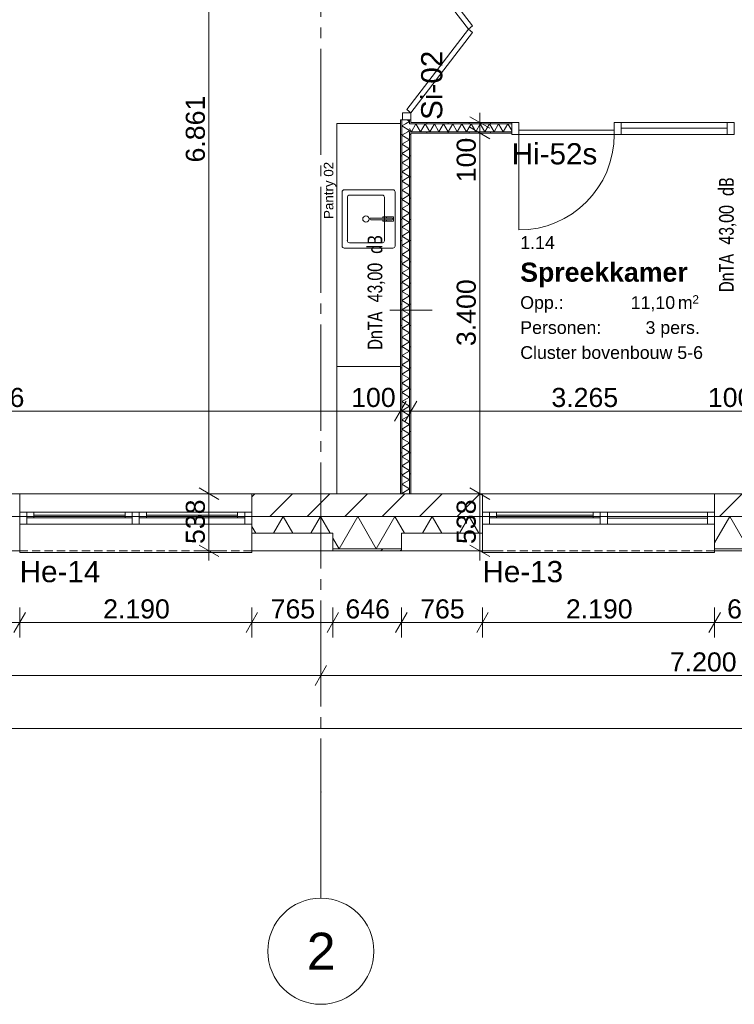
# Model space of a CAD drawing. Header units: millimetres. Extents: x 10 to 584, y 10 to 831.
# Tile 4 of 61: x 122 to 189, y 213 to 306. Entities that reach past the tile are written whole.
import ezdxf
from ezdxf.xclip import XClip

# ---------------------------------------------------------------- set-up
doc = ezdxf.new("R2010")
doc.units = ezdxf.units.MM
doc.header["$MEASUREMENT"] = 0
doc.header["$XCLIPFRAME"] = 0
doc.linetypes.add('B0204', pattern=[13, 10, -1, 1, -1])
doc.linetypes.add('B0702', pattern=[1.1737, 0.7812, -0.3925])
for name, color, linetype in [('21 Buitenwanden', 7, 'Continuous'), ('21 Buitenwanden Doorsnede-arcering', 7, 'Continuous'), ('21 Buitenwanden Laagscheidingslijnen', 7, 'Continuous'), ('21 Buitenwanden Raamlabels', 7, 'Continuous'), ('21 Buitenwanden Ramen', 7, 'Continuous'), ('22 NC Binnenwanden', 7, 'Continuous'), ('22 NC Binnenwanden Deuren', 7, 'Continuous'), ('22 NC Binnenwanden Deurlabels', 7, 'Continuous'), ('22 NC Binnenwanden Doorsnede-arcering', 7, 'Continuous'), ('22 NC Binnenwanden Laagscheidingslijnen', 7, 'Continuous'), ('23 Vloeren', 7, 'Continuous'), ('74 Sanitair', 7, 'Continuous'), ('82 Interieur', 7, 'Continuous'), ('A Stramien', 7, 'Continuous'), ('Maatvoering 1_ 50_100', 7, 'Continuous'), ('Tekst_dim 1_ 50_100', 7, 'Continuous'), ('Z Ruimtefuncties', 7, 'Continuous')]:
    doc.layers.add(name, color=color, linetype=linetype)
doc.styles.add('GENERATED_STYLE_1', font='txt')
doc.styles.add('GENERATED_STYLE_2', font='txt')
doc.styles.add('GENERATED_STYLE_3', font='txt')
pattern_1 = [(45, (78, 259.188), (-4.5962, 4.5962), []), (45, (77.081, 260.107), (-4.5962, 4.5962), [])]
pattern_2 = [(45, (78, 259.188), (-1.767767, 1.767767), [])]
pattern_3 = [(90, (78, 259.1879), (-2, 0), [])]
pattern_4 = [(180, (78, 259.1879), (0, 2), [])]

# ---------------------------------------------------------------- blocks, each defined once
blk = doc.blocks.new('*X40')
at = {"layer": '21 Buitenwanden Doorsnede-arcering', "color": 7, "linetype": 'Continuous', "lineweight": 0}
for p, q in [((145.538, 257.608), (146.451, 259.188)), ((147.363, 257.608), (146.451, 259.188)), ((149.049, 257.608), (149.961, 259.188)), ((150.873, 257.608), (149.961, 259.188)), ((151.716, 256.148), (153.471, 259.188)), ((155.226, 256.148), (153.471, 259.188)), ((155.226, 256.148), (156.981, 259.188)), ((157.894, 257.608), (156.981, 259.188)), ((159.58, 257.608), (160.492, 259.188)), ((161.404, 257.608), (160.492, 259.188)), ((163.09, 257.608), (164.002, 259.188)), ((164.914, 257.608), (164.002, 259.188)), ((143.853, 257.608), (143.489, 258.237)), ((151.716, 256.148), (151.137, 257.151))]:
    blk.add_line(p, q, dxfattribs=at)
blk = doc.blocks.new('*X41')
at = {"layer": '21 Buitenwanden Doorsnede-arcering', "color": 7, "linetype": 'Continuous', "lineweight": 0}
for p, q in [((187.14, 256.704), (188.574, 259.188)), ((190.329, 256.148), (188.574, 259.188)), ((190.329, 256.148), (192.084, 259.188)), ((193.595, 256.571), (192.084, 259.188)), ((194.682, 257.608), (195.595, 259.188)), ((196.507, 257.608), (195.595, 259.188)), ((198.193, 257.608), (199.105, 259.188)), ((200.017, 257.608), (199.105, 259.188)), ((201.703, 257.608), (202.615, 259.188)), ((203.527, 257.608), (202.615, 259.188)), ((205.213, 257.608), (206.126, 259.188)), ((207.038, 257.608), (206.126, 259.188)), ((208.724, 257.608), (209.636, 259.188)), ((210.548, 257.608), (209.636, 259.188)), ((212.234, 257.608), (213.146, 259.188)), ((214.058, 257.608), (213.146, 259.188)), ((215.744, 257.608), (216.656, 259.188)), ((217.569, 257.608), (216.656, 259.188)), ((219.254, 257.608), (220.167, 259.188)), ((221.079, 257.608), (220.167, 259.188)), ((222.765, 257.608), (223.677, 259.188)), ((225.432, 256.148), (223.677, 259.188)), ((225.432, 256.148), (227.187, 259.188)), ((228.942, 256.148), (227.187, 259.188)), ((228.942, 256.148), (229.598, 257.284))]:
    blk.add_line(p, q, dxfattribs=at)
blk = doc.blocks.new('*X319')
at = {"layer": '22 NC Binnenwanden Doorsnede-arcering', "color": 7, "linetype": 'Continuous', "lineweight": 0}
blk.add_line((158.5, 295.523), (158.375, 295.739), dxfattribs=at)
blk = doc.blocks.new('*X321')
at = {"layer": '22 NC Binnenwanden Doorsnede-arcering', "color": 7, "linetype": 'Continuous', "lineweight": 0}
for p, q in [((158.54, 295.453), (158.973, 296.203)), ((159.406, 295.453), (158.973, 296.203)), ((159.406, 295.453), (159.839, 296.203)), ((160.272, 295.453), (159.839, 296.203)), ((160.272, 295.453), (160.705, 296.203)), ((161.138, 295.453), (160.705, 296.203)), ((161.138, 295.453), (161.571, 296.203)), ((162.004, 295.453), (161.571, 296.203)), ((162.004, 295.453), (162.437, 296.203)), ((162.87, 295.453), (162.437, 296.203)), ((162.87, 295.453), (163.303, 296.203)), ((163.736, 295.453), (163.303, 296.203)), ((163.736, 295.453), (164.17, 296.203)), ((164.603, 295.453), (164.17, 296.203)), ((164.603, 295.453), (165.036, 296.203)), ((165.469, 295.453), (165.036, 296.203)), ((165.469, 295.453), (165.902, 296.203)), ((166.335, 295.453), (165.902, 296.203)), ((166.335, 295.453), (166.768, 296.203)), ((167.201, 295.453), (166.768, 296.203)), ((167.201, 295.453), (167.634, 296.203)), ((168, 295.568), (167.634, 296.203)), ((158.54, 295.453), (158.5, 295.523))]:
    blk.add_line(p, q, dxfattribs=at)
blk = doc.blocks.new('*X393')
at = {"layer": '22 NC Binnenwanden Doorsnede-arcering', "color": 7, "linetype": 'Continuous', "lineweight": 0}
for p, q in [((158.188, 295.453), (157.625, 295.128)), ((158.375, 294.695), (157.625, 295.128)), ((158.375, 294.695), (157.625, 294.262)), ((158.375, 293.829), (157.625, 294.262)), ((158.375, 293.829), (157.625, 293.396)), ((158.375, 292.963), (157.625, 293.396)), ((158.375, 292.963), (157.625, 292.53)), ((158.375, 292.097), (157.625, 292.53)), ((158.375, 292.097), (157.625, 291.664)), ((158.375, 291.231), (157.625, 291.664)), ((158.375, 291.231), (157.625, 290.798)), ((158.375, 290.365), (157.625, 290.798)), ((158.375, 290.365), (157.625, 289.932)), ((158.375, 289.499), (157.625, 289.932)), ((158.375, 289.499), (157.625, 289.066)), ((158.375, 288.633), (157.625, 289.066)), ((158.375, 288.633), (157.625, 288.2)), ((158.375, 287.767), (157.625, 288.2)), ((158.375, 287.767), (157.625, 287.334)), ((158.375, 286.901), (157.625, 287.334)), ((158.375, 286.901), (157.625, 286.468)), ((158.375, 286.035), (157.625, 286.468)), ((158.375, 286.035), (157.625, 285.602)), ((158.375, 285.169), (157.625, 285.602)), ((158.375, 285.169), (157.625, 284.736)), ((158.375, 284.303), (157.625, 284.736)), ((158.375, 284.303), (157.625, 283.87)), ((158.375, 283.437), (157.625, 283.87)), ((158.375, 283.437), (157.625, 283.004)), ((158.375, 282.571), (157.625, 283.004)), ((158.375, 282.571), (157.625, 282.138)), ((158.375, 281.705), (157.625, 282.138)), ((158.375, 281.705), (157.625, 281.272)), ((158.375, 280.839), (157.625, 281.272)), ((158.375, 280.839), (157.625, 280.406)), ((158.375, 279.973), (157.625, 280.406)), ((158.375, 279.973), (157.625, 279.539)), ((158.375, 279.106), (157.625, 279.539)), ((158.375, 279.106), (157.625, 278.673)), ((158.375, 278.24), (157.625, 278.673)), ((158.375, 278.24), (157.625, 277.807)), ((158.375, 277.374), (157.625, 277.807)), ((158.375, 277.374), (157.625, 276.941)), ((158.375, 276.508), (157.625, 276.941)), ((158.375, 276.508), (157.625, 276.075)), ((158.375, 275.642), (157.625, 276.075)), ((158.375, 275.642), (157.625, 275.209)), ((158.375, 274.776), (157.625, 275.209)), ((158.375, 274.776), (157.625, 274.343)), ((158.375, 273.91), (157.625, 274.343)), ((158.375, 273.91), (157.625, 273.477)), ((158.375, 273.044), (157.625, 273.477)), ((158.375, 273.044), (157.625, 272.611)), ((158.375, 272.178), (157.625, 272.611)), ((158.375, 272.178), (157.625, 271.745)), ((158.375, 271.312), (157.625, 271.745)), ((158.375, 271.312), (157.625, 270.879)), ((158.375, 270.446), (157.625, 270.879)), ((158.375, 270.446), (157.625, 270.013)), ((158.375, 269.58), (157.625, 270.013)), ((158.375, 269.58), (157.625, 269.147)), ((158.375, 268.714), (157.625, 269.147)), ((158.375, 268.714), (157.625, 268.281)), ((158.375, 267.848), (157.625, 268.281)), ((158.375, 267.848), (157.625, 267.415)), ((158.375, 266.982), (157.625, 267.415)), ((158.375, 266.982), (157.625, 266.549)), ((158.375, 266.116), (157.625, 266.549)), ((158.375, 266.116), (157.625, 265.683)), ((158.375, 265.25), (157.625, 265.683)), ((158.375, 265.25), (157.625, 264.817)), ((158.375, 264.384), (157.625, 264.817)), ((158.375, 264.384), (157.625, 263.951)), ((158.375, 263.518), (157.625, 263.951)), ((158.375, 263.518), (157.625, 263.085)), ((158.375, 262.652), (157.625, 263.085)), ((158.375, 262.652), (157.625, 262.219)), ((158.375, 261.786), (157.625, 262.219)), ((158.375, 261.786), (157.625, 261.353)), ((157.668, 261.328), (157.625, 261.353))]:
    blk.add_line(p, q, dxfattribs=at)
blk = doc.blocks.new('*X394')
at = {"layer": '22 NC Binnenwanden Doorsnede-arcering', "color": 7, "linetype": 'Continuous', "lineweight": 0}
for p, q in [((157.987, 296.203), (157.625, 295.994)), ((158.375, 295.561), (157.625, 295.994)), ((158.375, 295.561), (158.188, 295.453))]:
    blk.add_line(p, q, dxfattribs=at)
blk = doc.blocks.new('*X396')
at = {"layer": '22 NC Binnenwanden Doorsnede-arcering', "color": 7, "linetype": 'Continuous', "lineweight": 0}
for q in [(157.987, 296.203), (158.14, 296.563)]:
    blk.add_line((158.375, 296.427), q, dxfattribs=at)
blk = doc.blocks.new('Drawing_2_2', base_point=(78, 259.188))
at = {"layer": '21 Buitenwanden Doorsnede-arcering', "linetype": 'Continuous', "lineweight": 0, "true_color": 0x000000}
h = blk.add_hatch(dxfattribs=at)
h.set_pattern_fill('130_Kalkzandsteen_0002', color=18, style=0, pattern_type=2)
h.set_pattern_definition(pattern_2)
h.paths.add_polyline_path([(143.489, 259.188), (165.24, 259.188), (165.24, 259.588), (165.24, 261.328), (143.489, 261.328), (143.489, 259.588)])
h = blk.add_hatch(dxfattribs=at)
h.set_pattern_fill('130_Kalkzandsteen_0002', color=18, style=0, pattern_type=2)
h.set_pattern_definition(pattern_2)
h.paths.add_polyline_path([(187.14, 259.188), (229.598, 259.188), (229.598, 259.588), (229.598, 261.328), (187.14, 261.328), (187.14, 259.588)])
h = blk.add_hatch(dxfattribs=at)
h.set_pattern_fill('145_Baksteen_0002', color=18, style=0, pattern_type=2)
h.set_pattern_definition(pattern_1)
h.paths.add_polyline_path([(151.137, 256.148), (151.137, 255.948), (157.592, 255.948), (157.592, 256.148)])
h = blk.add_hatch(dxfattribs=at)
h.set_pattern_fill('145_Baksteen_0002', color=18, style=0, pattern_type=2)
h.set_pattern_definition(pattern_1)
h.paths.add_polyline_path([(187.14, 255.948), (193.595, 255.948), (193.595, 256.148), (187.14, 256.148)])
at = {"layer": '22 NC Binnenwanden Doorsnede-arcering', "linetype": 'Continuous', "lineweight": 0, "true_color": 0x000000}
h = blk.add_hatch(dxfattribs=at)
h.set_pattern_fill('930_Lijnen_vert_200_0002', color=18, style=0, pattern_type=2)
h.set_pattern_definition(pattern_4)
h.paths.add_polyline_path([(157.5, 261.328), (157.625, 261.328), (157.625, 296.563), (157.5, 296.563)])
h = blk.add_hatch(dxfattribs=at)
h.set_pattern_fill('930_Lijnen_vert_200_0002', color=18, style=0, pattern_type=2)
h.set_pattern_definition(pattern_4)
h.paths.add_polyline_path([(158.5, 296.563), (158.375, 296.563), (158.375, 296.328), (158.5, 296.328)])
h = blk.add_hatch(dxfattribs=at)
h.set_pattern_fill('930_Lijnen_vert_200_0002', color=18, style=0, pattern_type=2)
h.set_pattern_definition(pattern_4)
h.paths.add_polyline_path([(158.375, 296.328), (158.375, 296.203), (158.5, 296.203), (158.5, 296.328)])
h = blk.add_hatch(dxfattribs=at)
h.set_pattern_fill('930_Lijnen_vert_200_0002', color=18, style=0, pattern_type=2)
h.set_pattern_definition(pattern_3)
h.paths.add_polyline_path([(168, 296.328), (158.5, 296.328), (158.5, 296.203), (168, 296.203)])
h = blk.add_hatch(dxfattribs=at)
h.set_pattern_fill('930_Lijnen_vert_200_0002', color=18, style=0, pattern_type=2)
h.set_pattern_definition(pattern_4)
h.paths.add_polyline_path([(158.375, 295.453), (158.375, 295.328), (158.5, 295.328), (158.5, 295.453)])
h = blk.add_hatch(dxfattribs=at)
h.set_pattern_fill('930_Lijnen_vert_200_0002', color=18, style=0, pattern_type=2)
h.set_pattern_definition(pattern_4)
h.paths.add_polyline_path([(158.375, 295.328), (158.375, 261.328), (158.5, 261.328), (158.5, 295.328)])
h = blk.add_hatch(dxfattribs=at)
h.set_pattern_fill('930_Lijnen_vert_200_0002', color=18, style=0, pattern_type=2)
h.set_pattern_definition(pattern_3)
h.paths.add_polyline_path([(158.5, 295.453), (158.5, 295.328), (168, 295.328), (168, 295.453)])
at = {"layer": '21 Buitenwanden', "color": 3, "linetype": 'Continuous', "lineweight": 0}
for p, q in [((121.589, 259.588), (121.589, 261.328)), ((143.489, 259.588), (143.489, 261.328)), ((165.24, 259.588), (165.24, 261.328)), ((187.14, 259.588), (187.14, 261.328)), ((121.589, 259.188), (121.589, 259.588)), ((143.489, 259.188), (143.489, 259.588)), ((165.24, 259.188), (165.24, 259.588)), ((187.14, 259.188), (187.14, 259.588))]:
    blk.add_line(p, q, dxfattribs=at)
at = {"layer": '21 Buitenwanden', "color": 1, "linetype": 'Continuous', "lineweight": 0}
for p, q in [((121.589, 258.448), (121.589, 259.188)), ((143.489, 258.448), (143.489, 259.188)), ((165.24, 258.448), (165.24, 259.188)), ((187.14, 258.448), (187.14, 259.188)), ((121.589, 256.148), (121.589, 258.448)), ((143.489, 257.608), (143.489, 258.448)), ((165.24, 257.608), (165.24, 258.448)), ((187.14, 256.148), (187.14, 258.448)), ((151.137, 257.608), (143.489, 257.608)), ((151.137, 255.948), (151.137, 257.608)), ((165.24, 257.608), (157.592, 257.608)), ((157.592, 255.948), (157.592, 257.608))]:
    blk.add_line(p, q, dxfattribs=at)
at = {"layer": '21 Buitenwanden', "color": 2, "linetype": 'Continuous', "lineweight": 0}
for p, q in [((121.589, 255.948), (121.589, 256.148)), ((187.14, 255.948), (187.14, 256.148))]:
    blk.add_line(p, q, dxfattribs=at)
at = {"layer": '21 Buitenwanden', "color": 3, "linetype": 'Continuous', "lineweight": 0, "flags": 128}
for points in [[(121.589, 261.328), (107.486, 261.328)], [(165.24, 261.328), (143.489, 261.328)], [(229.598, 261.328), (187.14, 261.328)]]:
    blk.add_lwpolyline(points, dxfattribs=at)
at = {"layer": '21 Buitenwanden', "color": 2, "linetype": 'Continuous', "lineweight": 0, "flags": 128}
for points in [[(115.134, 255.948), (121.589, 255.948)], [(151.137, 255.948), (157.592, 255.948)], [(187.14, 255.948), (193.595, 255.948)]]:
    blk.add_lwpolyline(points, dxfattribs=at)
at = {"layer": '21 Buitenwanden Laagscheidingslijnen', "color": 3, "linetype": 'Continuous', "lineweight": 0}
for p, q in [((143.489, 259.188), (165.24, 259.188)), ((187.14, 259.188), (229.598, 259.188))]:
    blk.add_line(p, q, dxfattribs=at)
at = {"layer": '21 Buitenwanden Laagscheidingslijnen', "color": 1, "linetype": 'Continuous', "lineweight": 0}
for p, q in [((151.137, 256.148), (157.592, 256.148)), ((187.14, 256.148), (193.595, 256.148))]:
    blk.add_line(p, q, dxfattribs=at)
at = {"layer": '21 Buitenwanden Ramen', "color": 9, "linetype": 'Continuous', "lineweight": 0}
for p, q in [((143.489, 261.328), (121.589, 261.328)), ((187.14, 261.328), (165.24, 261.328))]:
    blk.add_line(p, q, dxfattribs=at)
at = {"layer": '21 Buitenwanden Ramen', "color": 3, "linetype": 'Continuous', "lineweight": 0}
for p, q in [((121.589, 259.588), (121.589, 261.328)), ((143.489, 259.588), (143.489, 261.328)), ((165.24, 259.588), (165.24, 261.328)), ((187.14, 259.588), (187.14, 261.328)), ((121.589, 259.188), (121.589, 259.588)), ((121.589, 259.188), (121.589, 259.588)), ((143.489, 259.188), (143.489, 259.588)), ((143.489, 259.188), (143.489, 259.588)), ((165.24, 259.188), (165.24, 259.588)), ((165.24, 259.188), (165.24, 259.588)), ((187.14, 259.188), (187.14, 259.588)), ((187.14, 259.188), (187.14, 259.588))]:
    blk.add_line(p, q, dxfattribs=at)
at = {"layer": '21 Buitenwanden Ramen', "color": 1, "linetype": 'Continuous', "lineweight": 0}
for p, q in [((122.259, 259.588), (121.589, 259.588)), ((121.589, 258.448), (121.589, 259.188)), ((121.589, 258.448), (121.589, 259.188)), ((122.259, 259.048), (122.259, 259.588)), ((122.929, 259.588), (122.259, 259.588)), ((122.259, 259.588), (122.259, 259.048)), ((122.259, 258.448), (122.259, 259.048)), ((122.259, 259.048), (122.929, 259.048)), ((131.534, 259.588), (122.929, 259.588)), ((122.929, 259.048), (122.929, 259.588)), ((131.534, 259.588), (122.929, 259.588)), ((131.534, 259.318), (122.929, 259.318)), ((122.929, 259.048), (131.534, 259.048)), ((132.204, 259.588), (131.534, 259.588)), ((131.534, 259.588), (131.534, 259.048)), ((131.534, 259.048), (132.204, 259.048)), ((132.539, 259.588), (132.204, 259.588)), ((132.204, 259.588), (132.204, 259.048)), ((132.204, 259.048), (132.204, 259.588)), ((132.204, 259.048), (132.204, 258.448)), ((132.874, 259.588), (132.539, 259.588)), ((132.874, 259.048), (132.874, 259.588)), ((133.544, 259.588), (132.874, 259.588)), ((132.874, 259.588), (132.874, 259.048)), ((132.874, 258.448), (132.874, 259.048)), ((132.874, 259.048), (133.544, 259.048)), ((142.149, 259.588), (133.544, 259.588)), ((133.544, 259.048), (133.544, 259.588)), ((142.149, 259.588), (133.544, 259.588)), ((142.149, 259.318), (133.544, 259.318)), ((133.544, 259.048), (142.149, 259.048)), ((142.819, 259.588), (142.149, 259.588)), ((142.149, 259.588), (142.149, 259.048)), ((142.149, 259.048), (142.819, 259.048)), ((143.489, 259.588), (142.819, 259.588)), ((142.819, 259.588), (142.819, 259.048)), ((142.819, 259.048), (142.819, 259.588)), ((142.819, 259.048), (142.819, 258.448)), ((143.489, 258.448), (143.489, 259.188)), ((143.489, 258.448), (143.489, 259.188)), ((165.91, 259.588), (165.24, 259.588)), ((165.24, 258.448), (165.24, 259.188)), ((165.24, 258.448), (165.24, 259.188)), ((165.91, 259.048), (165.91, 259.588)), ((166.58, 259.588), (165.91, 259.588)), ((165.91, 259.588), (165.91, 259.048)), ((165.91, 258.448), (165.91, 259.048)), ((165.91, 259.048), (166.58, 259.048)), ((175.685, 259.588), (166.58, 259.588)), ((166.58, 259.048), (166.58, 259.588)), ((175.685, 259.588), (166.58, 259.588)), ((175.685, 259.318), (166.58, 259.318)), ((166.58, 259.048), (175.685, 259.048)), ((176.355, 259.588), (175.685, 259.588)), ((175.685, 259.588), (175.685, 259.048)), ((175.685, 259.048), (176.355, 259.048)), ((176.69, 259.588), (176.355, 259.588)), ((176.355, 259.588), (176.355, 259.048)), ((176.355, 259.048), (176.355, 259.588)), ((176.355, 259.048), (176.355, 258.448)), ((177.025, 259.588), (176.69, 259.588)), ((177.025, 258.448), (177.025, 259.588)), ((186.47, 259.588), (177.025, 259.588)), ((186.47, 259.018), (177.025, 259.018)), ((187.14, 259.588), (186.47, 259.588)), ((186.47, 259.588), (186.47, 258.448)), ((187.14, 258.448), (187.14, 259.188)), ((187.14, 258.448), (187.14, 259.188)), ((121.589, 258.448), (122.259, 258.448)), ((121.589, 256.148), (121.589, 258.448)), ((122.259, 258.448), (132.204, 258.448)), ((132.204, 258.448), (132.539, 258.448)), ((132.539, 258.448), (132.874, 258.448)), ((132.874, 258.448), (142.819, 258.448)), ((142.819, 258.448), (143.489, 258.448)), ((143.489, 256.148), (143.489, 258.448)), ((165.24, 258.448), (165.91, 258.448)), ((165.24, 256.148), (165.24, 258.448)), ((165.91, 258.448), (176.355, 258.448)), ((176.355, 258.448), (176.69, 258.448)), ((176.69, 258.448), (177.025, 258.448)), ((177.025, 258.448), (186.47, 258.448)), ((186.47, 258.448), (187.14, 258.448)), ((187.14, 256.148), (187.14, 258.448)), ((121.589, 255.798), (121.589, 255.948)), ((143.489, 255.798), (121.589, 255.798)), ((151.137, 255.948), (143.489, 255.948)), ((143.489, 255.948), (143.489, 255.798)), ((165.24, 255.948), (157.592, 255.948)), ((165.24, 255.798), (165.24, 255.948)), ((187.14, 255.798), (165.24, 255.798)), ((187.14, 255.948), (187.14, 255.798))]:
    blk.add_line(p, q, dxfattribs=at)
at = {"layer": '21 Buitenwanden Ramen', "color": 2, "linetype": 'Continuous', "lineweight": 0}
for p, q in [((121.589, 255.948), (121.589, 256.148)), ((143.489, 255.948), (143.489, 256.148)), ((165.24, 255.948), (165.24, 256.148)), ((187.14, 255.948), (187.14, 256.148))]:
    blk.add_line(p, q, dxfattribs=at)
at = {"layer": '21 Buitenwanden Ramen', "color": 9, "linetype": 'B0702', "lineweight": 0}
for p, q in [((143.489, 255.948), (121.589, 255.948)), ((187.14, 255.948), (165.24, 255.948))]:
    blk.add_line(p, q, dxfattribs=at)
at = {"layer": '21 Buitenwanden Ramen', "color": 1, "linetype": 'Continuous', "lineweight": 0, "flags": 128}
for points in [[(151.137, 255.948), (151.137, 257.608), (143.489, 257.608), (143.489, 255.948)], [(165.24, 255.948), (165.24, 257.608), (157.592, 257.608), (157.592, 255.948)]]:
    blk.add_lwpolyline(points, close=True, dxfattribs=at)
at = {"layer": '22 NC Binnenwanden', "color": 1, "linetype": 'Continuous', "lineweight": 0}
for p, q in [((157.625, 296.563), (157.5, 296.563)), ((157.7, 296.563), (157.625, 296.563)), ((158.375, 296.563), (157.7, 296.563)), ((158.5, 296.563), (158.375, 296.563)), ((168, 296.328), (168, 296.203)), ((168, 296.203), (168, 295.453)), ((189, 296.328), (189, 296.203)), ((189, 296.203), (189, 295.453)), ((168, 295.453), (168, 295.328)), ((189, 295.453), (189, 295.328))]:
    blk.add_line(p, q, dxfattribs=at)
at = {"layer": '22 NC Binnenwanden', "color": 1, "linetype": 'Continuous', "lineweight": 0, "flags": 128}
for points in [[(157.5, 296.563), (157.5, 261.328)], [(158.5, 296.328), (158.5, 296.563)], [(168, 296.328), (158.5, 296.328)], [(158.5, 295.328), (168, 295.328)], [(158.5, 261.328), (158.5, 295.328)], [(157.5, 261.328), (158.5, 261.328)]]:
    blk.add_lwpolyline(points, dxfattribs=at)
at = {"layer": '22 NC Binnenwanden Deuren', "color": 1, "linetype": 'Continuous', "lineweight": 0}
for p, q in [((158.5, 313.006), (164.311, 305.424)), ((163.914, 305.12), (158.103, 312.702)), ((164.311, 305.424), (163.914, 305.12)), ((158.103, 297.537), (163.914, 305.12)), ((164.311, 304.815), (158.5, 297.233)), ((163.914, 305.12), (164.311, 304.815)), ((157.7, 296.563), (157.7, 297.233)), ((157.7, 297.233), (158.5, 297.233)), ((158.5, 297.233), (158.103, 297.537)), ((158.5, 297.233), (158.5, 296.563)), ((157.625, 296.563), (157.5, 296.563)), ((157.7, 296.563), (157.625, 296.563)), ((158.5, 296.563), (157.7, 296.563)), ((158.375, 296.563), (157.7, 296.563)), ((158.375, 296.563), (157.7, 296.563)), ((158.5, 296.563), (158.375, 296.563)), ((158.5, 296.563), (158.375, 296.563)), ((168.67, 296.328), (168, 296.328)), ((168, 296.328), (168, 295.188)), ((168, 296.328), (168, 296.203)), ((168, 296.328), (168, 296.203)), ((168, 296.203), (168, 295.453)), ((168, 296.203), (168, 295.453)), ((168.67, 295.188), (168.67, 296.328)), ((178.34, 296.328), (177.67, 296.328)), ((177.67, 296.328), (177.67, 295.188)), ((178.34, 295.188), (178.34, 296.328)), ((189, 296.328), (188.33, 296.328)), ((188.33, 296.328), (188.33, 295.188)), ((189, 295.188), (189, 296.328)), ((189, 296.328), (189, 296.203)), ((189, 296.328), (189, 296.203)), ((189, 296.203), (189, 295.453)), ((189, 296.203), (189, 295.453)), ((168, 295.453), (168, 295.328)), ((168, 295.453), (168, 295.328)), ((168, 295.188), (168.67, 295.188)), ((168.67, 295.188), (168.67, 295.588)), ((168.67, 295.588), (177.67, 295.588)), ((168.67, 295.188), (168.67, 286.188)), ((177.67, 295.188), (168.67, 295.188)), ((177.67, 295.588), (177.67, 295.188)), ((177.67, 295.188), (178.34, 295.188)), ((188.33, 295.788), (178.34, 295.788)), ((178.34, 295.188), (188.33, 295.188)), ((188.33, 295.188), (189, 295.188)), ((189, 295.453), (189, 295.328)), ((189, 295.453), (189, 295.328))]:
    blk.add_line(p, q, dxfattribs=at)
at = {"layer": '22 NC Binnenwanden Deuren', "color": 1, "linetype": 'Continuous', "lineweight": 0, "flags": 128}
blk.add_lwpolyline([(178.34, 296.328), (188.33, 296.328), (188.33, 295.188), (178.34, 295.188)], close=True, dxfattribs=at)
at = {"layer": '22 NC Binnenwanden Deuren', "color": 1, "linetype": 'Continuous', "lineweight": 0}
blk.add_arc((168.67, 295.188), 9, 270, 0, dxfattribs=at)
at = {"layer": '22 NC Binnenwanden Laagscheidingslijnen', "color": 9, "linetype": 'Continuous', "lineweight": 0}
for p, q in [((157.625, 261.328), (157.625, 296.563)), ((158.375, 296.203), (158.375, 296.563)), ((158.5, 296.203), (158.375, 296.203)), ((158.5, 296.203), (158.375, 296.203)), ((158.5, 296.203), (168, 296.203)), ((158.375, 295.453), (158.5, 295.453)), ((158.375, 295.453), (158.5, 295.453)), ((158.375, 261.328), (158.375, 295.453)), ((158.5, 295.453), (168, 295.453))]:
    blk.add_line(p, q, dxfattribs=at)
at = {"layer": '23 Vloeren', "color": 1, "linetype": 'Continuous', "lineweight": 0, "flags": 128}
blk.add_lwpolyline([(78, 439.188), (78, 259.188), (372, 259.188), (372, 439.188), (365.5, 439.188), (365.5, 505.188), (366, 505.188), (366, 654.438), (370, 654.438), (370, 763.188), (78, 763.188), (78, 475.188), (96, 475.188), (96, 439.188)], close=True, dxfattribs=at)
at = {"layer": '74 Sanitair', "color": 1, "linetype": 'Continuous', "lineweight": 0}
for p, q in [((151.5, 290.228), (151.5, 296.228)), ((151.5, 296.228), (157.5, 296.228)), ((157.5, 290.228), (157.5, 296.228)), ((151.5, 278.328), (151.5, 284.328)), ((157.5, 278.328), (157.5, 284.328)), ((151.5, 273.328), (151.5, 278.328)), ((157.5, 273.328), (157.5, 278.328))]:
    blk.add_line(p, q, dxfattribs=at)
at = {"layer": '82 Interieur', "color": 1, "linetype": 'Continuous', "lineweight": 0}
for p, q in [((151.5, 284.228), (151.5, 290.228)), ((157.5, 284.228), (157.5, 290.228)), ((152.5, 285.178), (152.5, 289.278)), ((152.7, 289.478), (155.8, 289.478)), ((156, 289.278), (156, 285.178)), ((155.8, 284.978), (152.7, 284.978)), ((151.5, 267.328), (151.5, 273.328)), ((151.5, 273.328), (157.5, 273.328)), ((157.5, 273.328), (157.5, 267.328)), ((151.5, 261.328), (151.5, 267.328)), ((157.5, 267.328), (157.5, 261.328))]:
    blk.add_line(p, q, dxfattribs=at)
at = {"layer": '82 Interieur', "color": 1, "linetype": 'Continuous', "lineweight": 0, "flags": 128}
for points in [[(152, 284.678), (152, 289.778, -0.414214), (152.2, 289.978), (156.8, 289.978, -0.414214), (157, 289.778), (157, 284.678, -0.414214), (156.8, 284.478), (152.2, 284.478, -0.414214)], [(154.721, 287.138, -1), (154.722, 287.318), (156.7, 287.318, -1), (156.7, 287.138)], [(156.19, 287.028), (156.19, 287.138), (156.7, 287.138, 1), (156.7, 287.318), (156.19, 287.318), (156.19, 287.428), (156.84, 287.428), (156.84, 287.028)]]:
    blk.add_lwpolyline(points, format="xyb", close=True, dxfattribs=at)
for points in [[(155.83, 287.425), (156.18, 287.425), (156.18, 287.318), (155.83, 287.318)], [(155.83, 287.031), (155.83, 287.138), (156.18, 287.138), (156.18, 287.031)]]:
    blk.add_lwpolyline(points, close=True, dxfattribs=at)
at = {"layer": '82 Interieur', "color": 1, "linetype": 'Continuous', "lineweight": 0}
blk.add_circle((154.25, 287.228), 0.3, dxfattribs=at)
for centre, start, end in [((152.7, 289.278), 90, 180), ((155.8, 289.278), 0, 90), ((152.7, 285.178), 180, 270), ((155.8, 285.178), 270, 0)]:
    blk.add_arc(centre, 0.2, start, end, dxfattribs=at)
blk.add_point((152.5, 285.178), dxfattribs=at)
at = {"layer": 'A Stramien', "color": 9, "linetype": 'B0204', "lineweight": 0}
for p, q in [((150, 784.271), (150, 233.204)), ((68, 259.188), (520.556, 259.188)), ((150, 233.204), (150, 223.204))]:
    blk.add_line(p, q, dxfattribs=at)
at = {"layer": 'A Stramien', "color": 2, "linetype": 'Continuous', "lineweight": 0, "flags": 128}
blk.add_lwpolyline([(150, 213.204, 1), (150, 223.204, 1)], format="xyb", close=True, dxfattribs=at)
at = {"layer": 'A Stramien', "color": 9, "linetype": 'B0204', "lineweight": 0}
blk.add_point((150, 233.204), dxfattribs=at)
blk.add_point((150, 233.204), dxfattribs=at)
at = {"layer": 'Maatvoering 1_ 50_100', "color": 1, "linetype": 'Continuous', "lineweight": 0}
for p, q in [((139.442, 261.328), (139.442, 329.938)), ((164.995, 296.328), (164.995, 297.245)), ((166.401, 296.328), (163.588, 296.328)), ((164.057, 296.869), (165.932, 295.787)), ((164.995, 295.328), (164.995, 296.328)), ((166.401, 295.328), (163.588, 295.328)), ((165.932, 294.787), (164.057, 295.869)), ((164.995, 261.328), (164.995, 295.328)), ((157.5, 267.712), (157.5, 270.525)), ((158.5, 267.712), (158.5, 270.525)), ((158.041, 270.056), (156.959, 268.181)), ((159.041, 270.056), (157.959, 268.181)), ((80.14, 269.119), (157.5, 269.119)), ((157.5, 269.119), (158.5, 269.119)), ((158.5, 269.119), (191.15, 269.119)), ((138.505, 261.869), (140.38, 260.787)), ((164.057, 261.869), (165.932, 260.787)), ((140.848, 261.328), (138.036, 261.328)), ((139.442, 255.948), (139.442, 261.328)), ((166.401, 261.328), (163.588, 261.328)), ((164.995, 255.948), (164.995, 261.328)), ((138.505, 256.489), (140.38, 255.407)), ((164.057, 256.489), (165.932, 255.407)), ((140.848, 255.948), (138.036, 255.948)), ((139.442, 255.031), (139.442, 255.948)), ((166.401, 255.948), (163.588, 255.948)), ((164.995, 255.031), (164.995, 255.948)), ((121.589, 247.782), (121.589, 250.594)), ((143.489, 247.782), (143.489, 250.594)), ((151.137, 247.782), (151.137, 250.594)), ((157.592, 247.782), (157.592, 250.594)), ((165.24, 247.782), (165.24, 250.594)), ((187.14, 247.782), (187.14, 250.594)), ((122.13, 250.125), (121.048, 248.25)), ((144.03, 250.125), (142.948, 248.25)), ((151.678, 250.125), (150.596, 248.25)), ((158.133, 250.125), (157.051, 248.25)), ((165.781, 250.125), (164.699, 248.25)), ((187.681, 250.125), (186.599, 248.25)), ((115.134, 249.188), (121.589, 249.188)), ((121.589, 249.188), (143.489, 249.188)), ((143.489, 249.188), (151.137, 249.188)), ((151.137, 249.188), (157.592, 249.188)), ((157.592, 249.188), (165.24, 249.188)), ((165.24, 249.188), (187.14, 249.188)), ((187.14, 249.188), (193.595, 249.188)), ((150.541, 245.125), (149.459, 243.25)), ((150, 242.782), (150, 245.594)), ((78, 244.188), (150, 244.188)), ((150, 244.188), (222, 244.188)), ((74.76, 239.188), (373.24, 239.188))]:
    blk.add_line(p, q, dxfattribs=at)
at = {"layer": 'Tekst_dim 1_ 50_100', "color": 1, "linetype": 'Continuous', "lineweight": 0}
for p, q in [((156.51, 278.623), (156.5, 278.623)), ((160.49, 278.623), (156.51, 278.623))]:
    blk.add_line(p, q, dxfattribs=at)
at = {"layer": '21 Buitenwanden', "color": 4, "linetype": 'Continuous', "lineweight": 0}
for name in ['*X394', '*X396', '*X321', '*X393', '*X319', '*X40', '*X41']:
    blk.add_blockref(name, (0, 0), dxfattribs=at)
at = {"layer": '21 Buitenwanden Raamlabels', "color": 2, "linetype": 'Continuous', "lineweight": 0, "char_height": 2, "attachment_point": 1, "style": 'GENERATED_STYLE_1'}
for s, insert in [('\\A1;{\\pql;\\fArial|b0|i0|c0|p38;He-14}', (121.589, 254.991)), ('\\A1;{\\pql;\\fArial|b0|i0|c0|p38;He-13}', (165.24, 254.991))]:
    blk.add_mtext(s, dxfattribs=dict(at, insert=insert))
at = {"layer": '22 NC Binnenwanden Deurlabels', "color": 2, "linetype": 'Continuous', "lineweight": 0, "insert": (159.457, 296.563), "char_height": 2, "attachment_point": 1, "rotation": 90, "style": 'GENERATED_STYLE_1'}
blk.add_mtext('\\A1;{\\pql;\\fArial|b0|i0|c0|p38;Si-02}', dxfattribs=at)
at = {"layer": '22 NC Binnenwanden Deurlabels', "color": 2, "linetype": 'Continuous', "lineweight": 0, "insert": (168, 294.371), "char_height": 2, "attachment_point": 1, "style": 'GENERATED_STYLE_1'}
blk.add_mtext('\\A1;{\\pql;\\fArial|b0|i0|c0|p38;Hi-52s}', dxfattribs=at)
at = {"layer": '82 Interieur', "color": 2, "linetype": 'Continuous', "lineweight": 0, "insert": (151.451, 287.228), "char_height": 0.9, "attachment_point": 7, "rotation": 90, "style": 'GENERATED_STYLE_1'}
blk.add_mtext('\\A1;{\\pql;\\fArial|b0|i0|c0|p38;Pantry 0\\fArial|b0|i0|c0|p38;2}', dxfattribs=at)
at = {"layer": 'A Stramien', "color": 2, "linetype": 'Continuous', "lineweight": 0, "insert": (148.672, 219.954), "char_height": 3.5, "attachment_point": 1, "style": 'GENERATED_STYLE_1'}
blk.add_mtext('\\A1;{\\pql;\\pt0;\\fArial|b0|i0|c0|p38;2}', dxfattribs=at)
at = {"layer": 'Maatvoering 1_ 50_100', "color": 2, "linetype": 'Continuous', "lineweight": 0, "char_height": 1.8, "attachment_point": 7, "rotation": 90, "style": 'GENERATED_STYLE_1'}
for s, insert, width in [('\\A1;{\\pql;\\fArial|b0|i0|c0|p38;6.861}', (139.082, 292.555), 6.15497), ('\\A1;{\\pql;\\fArial|b0|i0|c0|p38;100}', (164.635, 290.688), 4.09784), ('\\A1;{\\pql;\\fArial|b0|i0|c0|p38;3.400}', (164.635, 275.25), 6.15497), ('\\A1;{\\pql;\\fArial|b0|i0|c0|p38;538}', (139.082, 256.589), 4.09784), ('\\A1;{\\pql;\\fArial|b0|i0|c0|p38;538}', (164.635, 256.589), 4.09784)]:
    blk.add_mtext(s, dxfattribs=dict(at, insert=insert, width=width))
at = {"layer": 'Maatvoering 1_ 50_100', "color": 2, "linetype": 'Continuous', "lineweight": 0, "char_height": 1.8, "attachment_point": 7, "style": 'GENERATED_STYLE_1'}
for s, insert, width in [('\\A1;{\\pql;\\fArial|b0|i0|c0|p38;7.736}', (115.742, 269.479), 6.15497), ('\\A1;{\\pql;\\fArial|b0|i0|c0|p38;100}', (152.86, 269.479), 4.09784), ('\\A1;{\\pql;\\fArial|b0|i0|c0|p38;3.265}', (171.747, 269.479), 6.15497), ('\\A1;{\\pql;\\fArial|b0|i0|c0|p38;100}', (186.51, 269.479), 4.09784), ('\\A1;{\\pql;\\fArial|b0|i0|c0|p38;2.190}', (129.462, 249.548), 6.15497), ('\\A1;{\\pql;\\fArial|b0|i0|c0|p38;765}', (145.264, 249.548), 4.09784), ('\\A1;{\\pql;\\fArial|b0|i0|c0|p38;646}', (152.316, 249.548), 4.09784), ('\\A1;{\\pql;\\fArial|b0|i0|c0|p38;765}', (159.367, 249.548), 4.09784), ('\\A1;{\\pql;\\fArial|b0|i0|c0|p38;2.190}', (173.113, 249.548), 6.15497), ('\\A1;{\\pql;\\fArial|b0|i0|c0|p38;646}', (188.319, 249.548), 4.09784), ('\\A1;{\\pql;\\fArial|b0|i0|c0|p38;7.200}', (182.923, 244.548), 6.15497)]:
    blk.add_mtext(s, dxfattribs=dict(at, insert=insert, width=width))
at = {"layer": 'Tekst_dim 1_ 50_100', "color": 2, "linetype": 'Continuous', "lineweight": 0, "char_height": 1.4, "attachment_point": 1, "rotation": 90, "style": 'GENERATED_STYLE_2'}
for insert in [(187.551, 280.333), (154.401, 274.889)]:
    blk.add_mtext('\\A1;{\\W0.750000x;\\pql;\\pt0,30;\\fCalibri|b0|i0|c0|p34;DnTA \\fCalibri|b0|i0|c0|p34;\\A1{\\H.66x;\\S^  ;}\\fCalibri|b0|i0|c0|p34;\\fCalibri|b0|i0|c0|p34;\\A1{\\H.66x;\\S^  ;}\\fCalibri|b0|i0|c0|p34;\\fCalibri|b0|i0|c0|p34;\\fCalibri|b0|i0|c0|p34;\\fCalibri|b0|i0|c0|p34;\\fCalibri|b0|i0|c0|p34;\\fCalibri|b0|i0|c0|p34;43,00 \\fCalibri|b0|i0|c0|p34;\\A1{\\H.66x;\\S^  ;}\\fCalibri|b0|i0|c0|p34;\\fCalibri|b0|i0|c0|p34;\\A1{\\H.66x;\\S^  ;}\\fCalibri|b0|i0|c0|p34;\\fCalibri|b0|i0|c0|p34;\\fCalibri|b0|i0|c0|p34;\\fCalibri|b0|i0|c0|p34;\\fCalibri|b0|i0|c0|p34;\\fCalibri|b0|i0|c0|p34;dB\\fCalibri|b0|i0|c0|p34;\\A1{\\H.66x;\\S^  ;}\\fCalibri|b0|i0|c0|p34;\\fCalibri|b0|i0|c0|p34;\\A1{\\H.66x;\\S^  ;}\\fCalibri|b0|i0|c0|p34;\\fCalibri|b0|i0|c0|p34;\\fCalibri|b0|i0|c0|p34;\\fCalibri|b0|i0|c0|p34;\\fCalibri|b0|i0|c0|p34;\\fCalibri|b0|i0|c0|p34;\\fCalibri|b0|i0|c0|p34;\\fCalibri|b0|i0|c0|p34;\\fCalibri|b0|i0|c0|p34;\\fCalibri|b0|i0|c0|p34;\\fCalibri|b0|i0|c0|p34;\\fCalibri|b0|i0|c0|p34;\\fCalibri|b0|i0|c0|p34;\\fCalibri|b0|i0|c0|p34;\\fCalibri|b0|i0|c0|p34;\\fCalibri|b0|i0|c0|p34;\\fCalibri|b0|i0|c0|p34;\\fCalibri|b0|i0|c0|p34;\\fCalibri|b0|i0|c0|p34;\\fCalibri|b0|i0|c0|p34;\\fCalibri|b0|i0|c0|p34;\\fCalibri|b0|i0|c0|p34;\\fCalibri|b0|i0|c0|p34;\\fCalibri|b0|i0|c0|p34;\\fCalibri|b0|i0|c0|p34;\\fCalibri|b0|i0|c0|p34;}', dxfattribs=dict(at, insert=insert))
at = {"layer": 'Z Ruimtefuncties', "color": 2, "linetype": 'Continuous', "lineweight": 0, "attachment_point": 1}
for s, insert, char_height, style in [('\\A1;{\\pql;\\pt0;\\fArial|b0|i0|c0|p38;1.14}', (168.806, 285.606), 1.2, 'GENERATED_STYLE_1'), ('\\A1;{\\pql;\\pt0;\\fArial|b1|i0|c0|p38;Spreekkamer}', (168.806, 283.112), 1.8, 'GENERATED_STYLE_3'), ('\\A1;{\\pql;\\pt0;\\fArial|b0|i0|c0|p38;Opp.: }', (168.806, 279.949), 1.2, 'GENERATED_STYLE_1'), ('\\A1;{\\pql;\\fArial|b0|i0|c0|p38;11,10}', (179.226, 279.949), 1.2, 'GENERATED_STYLE_1'), ('\\A1;{\\pql;\\fArial|b0|i0|c0|p38; m}', (183.208, 279.949), 1.2, 'GENERATED_STYLE_1'), ('\\A1;{\\pql;\\fArial|b0|i0|c0|p38;2}', (185.041, 280.04), 0.8, 'GENERATED_STYLE_1'), ('\\A1;{\\pql;\\pt0;\\fArial|b0|i0|c0|p38;Personen: }', (168.806, 277.592), 1.2, 'GENERATED_STYLE_1'), ('\\A1;{\\pql;\\pt0;\\fArial|b0|i0|c0|p38;3 pers.}', (180.623, 277.592), 1.2, 'GENERATED_STYLE_1'), ('\\A1;{\\pql;\\pt0;\\fArial|b0|i0|c0|p38;Cluster bovenbouw 5-6}', (168.806, 275.235), 1.2, 'GENERATED_STYLE_1')]:
    blk.add_mtext(s, dxfattribs=dict(at, insert=insert, char_height=char_height, style=style))

msp = doc.modelspace()

# ---------------------------------------------------------------- block references
at = {"color": 4, "linetype": 'Continuous', "lineweight": 0}
ref = msp.add_blockref('Drawing_2_2', (78, 259.188), dxfattribs=at)
XClip(ref).set_block_clipping_path([(30, 141.736842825), (586.5626696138, 807.8168177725)])

doc.saveas('drawing.dxf')
